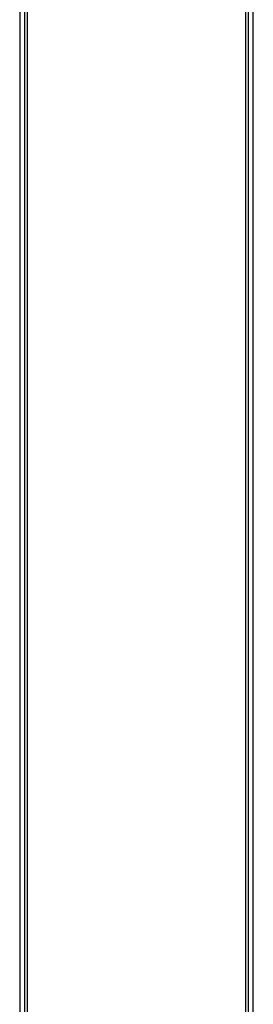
# Model space of a CAD drawing. Header units: inches. Extents: x 0 to 400, y -11 to 260.
# Tile 24 of 61: x 68.69 to 72.71, y 141.28 to 158.2. Entities that reach past the tile are written whole.
import ezdxf

# ---------------------------------------------------------------- set-up
doc = ezdxf.new("R2010")
doc.units = ezdxf.units.IN
doc.header["$LTSCALE"] = 24.005935
doc.header["$MEASUREMENT"] = 0
doc.layers.add('Visible Edges(ANSI)', color=7, linetype='Continuous', lineweight=25)
doc.layers.add('Visible Tangent Edges(ANSI)', color=7, linetype='Continuous', lineweight=25)

msp = doc.modelspace()

# ---------------------------------------------------------------- linework, layer by layer
at = {"layer": 'Visible Edges(ANSI)'}
for p, q in [((68.7716, 227.1352), (68.7716, 50.2198)), ((72.6276, 50.2198), (72.6276, 227.1352)), ((72.7088, 50.2198), (72.7088, 227.1352)), ((68.6904, 179.1397), (68.6904, 139.3971))]:
    msp.add_line(p, q, dxfattribs=at)
at = {"layer": 'Visible Tangent Edges(ANSI)'}
for p, q in [((72.5818, 50.0351), (72.5818, 227.3199)), ((68.8174, 179.1322), (68.8174, 139.4046))]:
    msp.add_line(p, q, dxfattribs=at)

doc.saveas('drawing.dxf')
